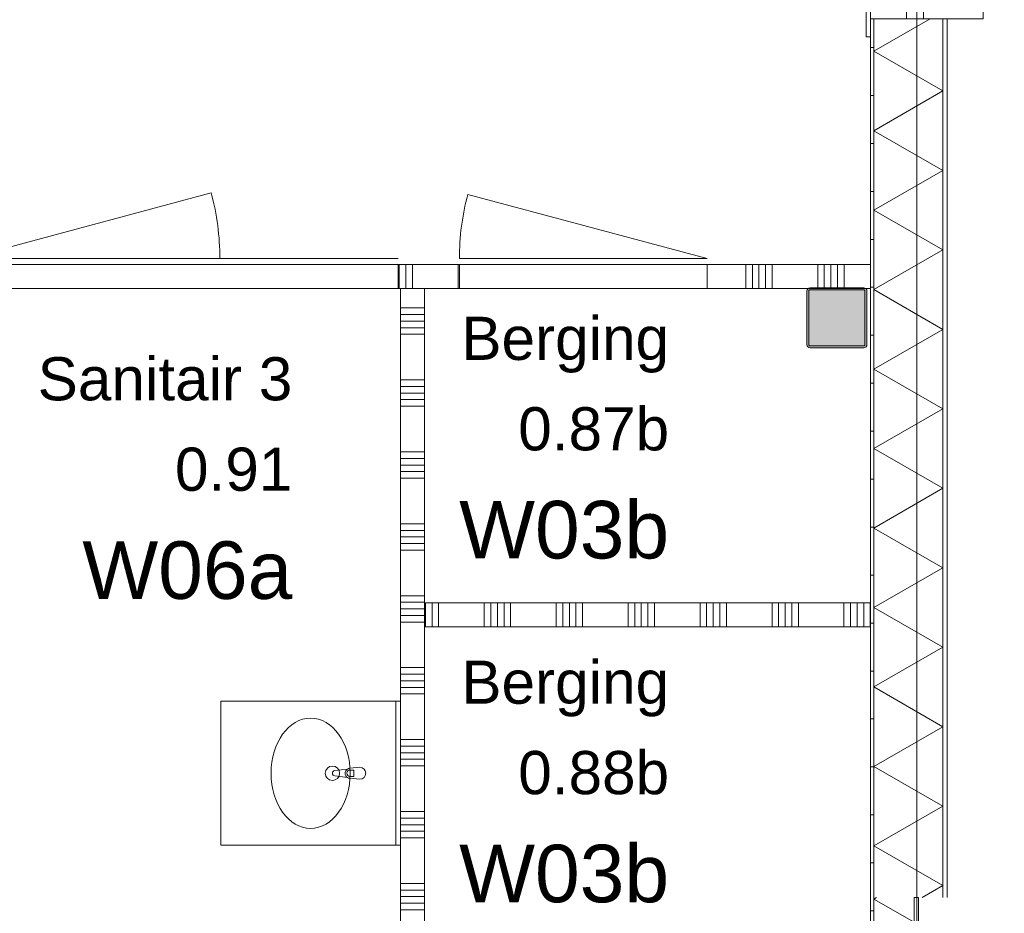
# Model space of a CAD drawing. Header units: millimetres. Extents: x -850 to 154668, y -80411 to 71019.
# Tile 183 of 236: x 58062 to 62169, y 38990 to 42716. Entities that reach past the tile are written whole.
import ezdxf
from ezdxf.enums import TextEntityAlignment as Align

# ---------------------------------------------------------------- set-up
doc = ezdxf.new("R2010")
doc.units = ezdxf.units.MM
doc.header["$MEASUREMENT"] = 0
for name, color, linetype in [('New_21 Buitenwanden', 7, 'Continuous'), ('New_21 Buitenwanden Deuren', 7, 'Continuous'), ('New_21 Buitenwanden Doorsnede-arcering', 7, 'Continuous'), ('New_21 Buitenwanden Laagscheidingslijnen', 7, 'Continuous'), ('New_21 Buitenwanden Ramen', 7, 'Continuous'), ('New_22 NC Binnenwanden', 7, 'Continuous'), ('New_22 NC Binnenwanden Deuren', 7, 'Continuous'), ('New_22 NC Binnenwanden Doorsnede-arcering', 7, 'Continuous'), ('New_23 Vloeren', 7, 'Continuous'), ('New_74 Sanitair', 7, 'Continuous'), ('New_Z Ruimtefuncties', 7, 'Continuous'), ('New_Z Ruimtefuncties Zone omranding', 7, 'Continuous'), ('New_Z Ruimtefuncties Zone tekst', 7, 'Continuous'), ('S-COLS-____-OTLN.RVT S', 7, 'Continuous'), ('S-COLS-____-OTLN.RVT S 2D arcering', 7, 'Continuous')]:
    doc.layers.add(name, color=color, linetype=linetype)
doc.styles.add('GENERATED_STYLE_1', font='arial.ttf')
doc.styles.add('GENERATED_STYLE_2', font='arial.ttf')
pattern_1 = [(180, (0, 0), (0, 200), [])]

# ---------------------------------------------------------------- blocks, each defined once
blk = doc.blocks.new('Slab_3_1', base_point=(31200.9, 49880))
at = {"layer": 'New_23 Vloeren', "color": 7, "linetype": 'Continuous', "lineweight": 0, "flags": 128}
blk.add_lwpolyline([(31200.9, 49880), (31200.9, 38994.9), (42600, 38994.9), (42600, 36555.1), (50070.2, 36555.1), (50070.2, 33195.8), (61804.1, 33195.8), (61804.1, 53915), (31400.3, 53915), (31400.3, 49880)], close=True, dxfattribs=at)
blk = doc.blocks.new('*X1460')
at = {"layer": 'New_21 Buitenwanden Doorsnede-arcering', "linetype": 'Continuous', "lineweight": 0, "true_color": 0xe9ebeb}
for points in [[(61912.1, 42719.9), (61912.1, 42596.9), (61912.2, 42596.9), (61912.2, 42719.9)], [(61912.2, 42446.9), (61912.1, 42446.9), (61912.1, 42296.9), (61912.2, 42296.9)], [(61912.2, 42146.9), (61912.1, 42146.9), (61912.1, 41996.9), (61912.2, 41996.9)], [(61912.2, 41846.9), (61912.1, 41846.9), (61912.1, 41696.9), (61912.2, 41696.9)], [(61912.2, 41546.9), (61912.1, 41546.9), (61912.1, 41396.9), (61912.2, 41396.9)], [(61912.2, 41246.9), (61912.1, 41246.9), (61912.1, 41096.9), (61912.2, 41096.9)], [(61912.2, 40946.9), (61912.1, 40946.9), (61912.1, 40796.9), (61912.2, 40796.9)], [(61912.2, 40646.9), (61912.1, 40646.9), (61912.1, 40496.9), (61912.2, 40496.9)], [(61912.2, 40346.9), (61912.1, 40346.9), (61912.1, 40196.9), (61912.2, 40196.9)], [(61912.2, 40046.9), (61912.1, 40046.9), (61912.1, 39896.9), (61912.2, 39896.9)], [(61912.2, 39746.9), (61912.1, 39746.9), (61912.1, 39596.9), (61912.2, 39596.9)], [(61912.2, 39446.9), (61912.1, 39446.9), (61912.1, 39296.9), (61912.2, 39296.9)], [(61912.1, 39146.9), (61912.1, 39055.4), (61912.2, 39055.4), (61912.2, 39146.9)]]:
    blk.add_hatch(color=254, dxfattribs=at).paths.add_polyline_path(points)
blk = doc.blocks.new('*X1464')
at = {"layer": 'New_21 Buitenwanden Doorsnede-arcering', "linetype": 'Continuous', "lineweight": 0, "true_color": 0xe9ebeb}
for points in [[(61625, 42596.9), (61625.1, 42596.9), (61625.1, 42719.9), (61625, 42719.9)], [(61625.1, 42446.9), (61625, 42446.9), (61625, 42296.9), (61625.1, 42296.9)], [(61625.1, 42146.9), (61625, 42146.9), (61625, 41996.9), (61625.1, 41996.9)], [(61625.1, 41846.9), (61625, 41846.9), (61625, 41696.9), (61625.1, 41696.9)], [(61625.1, 41546.9), (61625, 41546.9), (61625, 41396.9), (61625.1, 41396.9)], [(61625.1, 41246.9), (61625, 41246.9), (61625, 41096.9), (61625.1, 41096.9)], [(61625.1, 40946.9), (61625, 40946.9), (61625, 40796.9), (61625.1, 40796.9)], [(61625.1, 40646.9), (61625, 40646.9), (61625, 40496.9), (61625.1, 40496.9)], [(61625.1, 40346.9), (61625, 40346.9), (61625, 40196.9), (61625.1, 40196.9)], [(61625.1, 40046.9), (61625, 40046.9), (61625, 39896.9), (61625.1, 39896.9)], [(61625.1, 39746.9), (61625, 39746.9), (61625, 39596.9), (61625.1, 39596.9)], [(61625.1, 39446.9), (61625, 39446.9), (61625, 39296.9), (61625.1, 39296.9)], [(61625.1, 39146.9), (61625, 39146.9), (61625, 39055.4), (61625.1, 39055.4)]]:
    blk.add_hatch(color=254, dxfattribs=at).paths.add_polyline_path(points)
blk = doc.blocks.new('*X1466')
at = {"layer": 'New_21 Buitenwanden Doorsnede-arcering', "color": 254, "linetype": 'Continuous', "lineweight": 0, "true_color": 0xe9ebeb}
for p, q in [((61859.2, 42719.9), (61625.1, 42584.8)), ((61912.1, 42419.1), (61625.1, 42584.8)), ((61912.1, 42419.1), (61625.1, 42253.4)), ((61912.1, 42087.7), (61625.1, 42253.4)), ((61912.1, 42087.7), (61625.1, 41922)), ((61912.1, 41756.3), (61625.1, 41922)), ((61912.1, 41756.3), (61625.1, 41590.6)), ((61912.1, 41424.9), (61625.1, 41590.6)), ((61912.1, 41424.9), (61625.1, 41259.2)), ((61912.1, 41093.5), (61625.1, 41259.2)), ((61912.1, 41093.5), (61625.1, 40927.8)), ((61912.1, 40762.1), (61625.1, 40927.8)), ((61912.1, 40762.1), (61625.1, 40596.4)), ((61912.1, 40430.7), (61625.1, 40596.4)), ((61912.1, 40430.7), (61625.1, 40265)), ((61912.1, 40099.3), (61625.1, 40265)), ((61912.1, 40099.3), (61625.1, 39933.6)), ((61912.1, 39767.9), (61625.1, 39933.6)), ((61912.1, 39767.9), (61625.1, 39602.2)), ((61912.1, 39436.5), (61625.1, 39602.2)), ((61912.1, 39436.5), (61625.1, 39270.8)), ((61912.1, 39105.1), (61625.1, 39270.8)), ((61912.1, 39105.1), (61826.1, 39055.4))]:
    blk.add_line(p, q, dxfattribs=at)
blk = doc.blocks.new('R1 22_7')
at = {"layer": 'New_21 Buitenwanden Ramen', "color": 1, "linetype": 'Continuous', "lineweight": 0}
for p, q in [((-725, 150.2), (-725, 168.2)), ((-725, 168.2), (680, 168.2)), ((680, 168.2), (680, 150.2)), ((-650, 150.2), (-680, 150.2)), ((-650, 150.2), (-680, 150.2)), ((-650, 135.2), (-650, 150.2)), ((-650, 135.2), (-650, 150.2)), ((-650, 0), (-650, 135.1)), ((-650, 0), (-650, 135.1)), ((650, 135.2), (650, 150.2)), ((650, 135.2), (650, 150.2)), ((650, 150.2), (680, 150.2)), ((650, 150.2), (680, 150.2)), ((650, 0), (650, 135.1)), ((650, 0), (650, 135.1)), ((-650, 0), (-577, 0)), ((-650, -72), (-650, 0)), ((-650, -72), (-650, 0)), ((-577, 0), (-577, -72)), ((-577, 0), (577, 0)), ((577, -72), (577, 0)), ((577, 0), (650, 0)), ((650, -72), (650, 0)), ((650, -72), (650, 0)), ((-577, -72), (-650, -72)), ((-650, -152), (-650, -72)), ((577, -72), (-577, -72)), ((650, -72), (577, -72)), ((650, -152), (650, -72)), ((-650, -170), (-650, -320)), ((650, -320), (650, -170)), ((-650, -320), (650, -320))]:
    blk.add_line(p, q, dxfattribs=at)
at = {"layer": 'New_21 Buitenwanden Ramen', "color": 9, "linetype": 'Continuous', "lineweight": 0}
for p, q in [((-650, 150.2), (650, 150.2)), ((-650, 135.1), (-650, 135.2)), ((-650, 135.1), (-650, 135.2)), ((650, 135.1), (650, 135.2)), ((650, 135.1), (650, 135.2)), ((-650, -170), (-650, -152)), ((650, -170), (650, -152))]:
    blk.add_line(p, q, dxfattribs=at)
blk = doc.blocks.new('Wall_254_1', base_point=(61610, 46644.9))
at = {"layer": 'New_21 Buitenwanden Doorsnede-arcering', "linetype": 'Continuous', "lineweight": 0, "true_color": 0xe9ebeb}
h = blk.add_hatch(dxfattribs=at)
h.set_pattern_fill('930_Lijnen_vert_200_0001', color=254, style=0, pattern_type=2)
h.set_pattern_definition(pattern_1)
h.paths.add_polyline_path([(61610, 39055.4), (61625, 39055.4), (61625, 42719.9), (61610, 42719.9)])
at = {"layer": 'New_21 Buitenwanden', "color": 8, "linetype": 'Continuous', "lineweight": 0, "true_color": 0x778488}
blk.add_line((61610, 42719.9), (61610, 42689.9), dxfattribs=at)
at = {"layer": 'New_21 Buitenwanden', "color": 8, "linetype": 'Continuous', "lineweight": 0, "true_color": 0x778488, "flags": 128}
for points in [[(61610, 42719.9), (61610, 39055.4)], [(61930.2, 39055.4), (61930.2, 42719.9)]]:
    blk.add_lwpolyline(points, dxfattribs=at)
at = {"layer": 'New_21 Buitenwanden Laagscheidingslijnen', "color": 8, "linetype": 'Continuous', "lineweight": 0, "true_color": 0x778488}
for p, q in [((61625, 42719.9), (61625, 39055.4)), ((61625.1, 42719.9), (61625.1, 39055.4)), ((61912.1, 39055.4), (61912.1, 42719.9)), ((61912.2, 39055.4), (61912.2, 42719.9))]:
    blk.add_line(p, q, dxfattribs=at)
at = {"layer": 'New_21 Buitenwanden', "color": 8, "lineweight": 0, "true_color": 0x778488}
for name in ['*X1464', '*X1466', '*X1460']:
    blk.add_blockref(name, (0, 0), dxfattribs=at)
at = {"layer": 'New_21 Buitenwanden Ramen', "color": 1, "linetype": 'Continuous', "lineweight": 0, "zscale": 1000, "rotation": 90}
blk.add_blockref('R1 22_7', (61760.2, 43369.9), dxfattribs=at)
blk = doc.blocks.new('*X1599')
at = {"layer": 'New_21 Buitenwanden Doorsnede-arcering', "linetype": 'Continuous', "lineweight": 0, "true_color": 0xe9ebeb}
blk.add_hatch(color=254, dxfattribs=at).paths.add_polyline_path([(61792.2, 37346.9), (61792.1, 37346.9), (61792.1, 37205), (61792.2, 37205)])
blk = doc.blocks.new('*X1600')
at = {"layer": 'New_21 Buitenwanden Doorsnede-arcering', "linetype": 'Continuous', "lineweight": 0, "true_color": 0xe9ebeb}
for points in [[(61792.1, 39055.4), (61792.1, 38996.9), (61792.2, 38996.9), (61792.2, 39055.4)], [(61792.1, 38846.9), (61792.1, 38780), (61792.2, 38780), (61792.2, 38846.9)]]:
    blk.add_hatch(color=254, dxfattribs=at).paths.add_polyline_path(points)
blk = doc.blocks.new('*X1601')
at = {"layer": 'New_21 Buitenwanden Doorsnede-arcering', "linetype": 'Continuous', "lineweight": 0, "true_color": 0xe9ebeb}
blk.add_hatch(color=254, dxfattribs=at).paths.add_polyline_path([(61625, 37346.9), (61625, 37205), (61625.1, 37205), (61625.1, 37346.9)])
blk = doc.blocks.new('*X1602')
at = {"layer": 'New_21 Buitenwanden Doorsnede-arcering', "linetype": 'Continuous', "lineweight": 0, "true_color": 0xe9ebeb}
for points in [[(61625, 38996.9), (61625.1, 38996.9), (61625.1, 39055.4), (61625, 39055.4)], [(61625.1, 38846.9), (61625, 38846.9), (61625, 38780), (61625.1, 38780)]]:
    blk.add_hatch(color=254, dxfattribs=at).paths.add_polyline_path(points)
blk = doc.blocks.new('*X1603')
at = {"layer": 'New_21 Buitenwanden Doorsnede-arcering', "color": 254, "linetype": 'Continuous', "lineweight": 0, "true_color": 0xe9ebeb}
for p, q in [((61792.1, 37410), (61670.8, 37480)), ((61792.1, 37410), (61625.1, 37313.6)), ((61792.1, 37217.2), (61625.1, 37313.6)), ((61792.1, 37217.2), (61771.1, 37205))]:
    blk.add_line(p, q, dxfattribs=at)
blk = doc.blocks.new('*X1604')
at = {"layer": 'New_21 Buitenwanden Doorsnede-arcering', "color": 254, "linetype": 'Continuous', "lineweight": 0, "true_color": 0xe9ebeb}
for p, q in [((61636.1, 39055.4), (61625.1, 39049.1)), ((61792.1, 38952.7), (61625.1, 39049.1)), ((61792.1, 38952.7), (61625.1, 38856.3)), ((61757.2, 38780), (61625.1, 38856.3))]:
    blk.add_line(p, q, dxfattribs=at)
blk = doc.blocks.new('D1 bl 22')
at = {"layer": 'New_21 Buitenwanden Deuren', "color": 1, "linetype": 'Continuous', "lineweight": 0}
for p, q in [((650, 0), (-605.7, 336.5)), ((650, 0), (-650, 0)), ((-650, -40.1), (-650, -72)), ((-650, -40.1), (-650, -72)), ((650, -40.1), (650, -72)), ((650, -40.1), (650, -72)), ((-650, -72), (-650, -207.1)), ((-650, -72), (-650, -207.1)), ((650, -72), (650, -207.1)), ((650, -72), (650, -207.1)), ((-650, -222.2), (-675, -222.2)), ((-650, -222.2), (-675, -222.2)), ((-650, -207.1), (-650, -222.2)), ((-650, -207.1), (-650, -222.2)), ((650, -207.1), (650, -222.2)), ((650, -207.1), (650, -222.2)), ((650, -222.2), (675, -222.2)), ((650, -222.2), (675, -222.2))]:
    blk.add_line(p, q, dxfattribs=at)
at = {"layer": 'New_21 Buitenwanden Deuren', "color": 9, "linetype": 'Continuous', "lineweight": 0}
for p, q in [((-650, -22), (-650, -40)), ((-650, -22), (-650, -40)), ((-650, -40), (-650, -40.1)), ((-650, -40), (-650, -40.1)), ((650, -22), (650, -40)), ((650, -22), (650, -40)), ((650, -40), (650, -40.1)), ((650, -40), (650, -40.1))]:
    blk.add_line(p, q, dxfattribs=at)
at = {"layer": 'New_21 Buitenwanden Deuren', "color": 1, "linetype": 'Continuous', "lineweight": 0}
blk.add_arc((650, 0), 1300, 165, 180, dxfattribs=at)
blk = doc.blocks.new('Wall_268_1', base_point=(61610, 39055.4))
at = {"layer": 'New_21 Buitenwanden Doorsnede-arcering', "linetype": 'Continuous', "lineweight": 0, "true_color": 0xe9ebeb}
h = blk.add_hatch(dxfattribs=at)
h.set_pattern_fill('930_Lijnen_vert_200_0001', color=254, style=0, pattern_type=2)
h.set_pattern_definition(pattern_1)
h.paths.add_polyline_path([(61610, 39055.4), (61610, 38780), (61625, 38780), (61625, 39055.4)])
h = blk.add_hatch(dxfattribs=at)
h.set_pattern_fill('930_Lijnen_vert_200_0001', color=254, style=0, pattern_type=2)
h.set_pattern_definition(pattern_1)
h.paths.add_polyline_path([(61610, 37205), (61625, 37205), (61625, 37480), (61610, 37480)])
at = {"layer": 'New_21 Buitenwanden', "color": 8, "linetype": 'Continuous', "lineweight": 0, "true_color": 0x778488}
for p, q in [((61610, 38780), (61610, 38805)), ((61625.1, 38780), (61610, 38780)), ((61760.2, 38780), (61625.1, 38780)), ((61792.1, 38780), (61760.2, 38780)), ((61792.2, 38780), (61792.1, 38780)), ((61810.2, 38780), (61792.2, 38780)), ((61610, 37480), (61610, 37455)), ((61625.1, 37480), (61610, 37480)), ((61760.2, 37480), (61625.1, 37480)), ((61792.1, 37480), (61760.2, 37480)), ((61792.2, 37480), (61792.1, 37480)), ((61810.2, 37480), (61792.2, 37480))]:
    blk.add_line(p, q, dxfattribs=at)
at = {"layer": 'New_21 Buitenwanden', "color": 8, "linetype": 'Continuous', "lineweight": 0, "true_color": 0x778488, "flags": 128}
for points in [[(61610, 39055.4), (61610, 38780)], [(61792.2, 39055.4), (61792.1, 39055.4)], [(61810.2, 39055.4), (61792.2, 39055.4)], [(61810.2, 38780), (61810.2, 39055.4)], [(61610, 37480), (61610, 37205)], [(61810.2, 37205), (61810.2, 37480)], [(61792.2, 37205), (61792.1, 37205)], [(61810.2, 37205), (61792.2, 37205)]]:
    blk.add_lwpolyline(points, dxfattribs=at)
at = {"layer": 'New_21 Buitenwanden Laagscheidingslijnen', "color": 8, "linetype": 'Continuous', "lineweight": 0, "true_color": 0x778488}
for p, q in [((61625, 39055.4), (61625, 38780)), ((61625.1, 39055.4), (61625.1, 38780)), ((61792.1, 38780), (61792.1, 39055.4)), ((61792.2, 38780), (61792.2, 39055.4)), ((61625, 37480), (61625, 37205)), ((61625.1, 37480), (61625.1, 37205)), ((61792.1, 37205), (61792.1, 37480)), ((61792.2, 37205), (61792.2, 37480))]:
    blk.add_line(p, q, dxfattribs=at)
at = {"layer": 'New_21 Buitenwanden', "color": 8, "lineweight": 0, "true_color": 0x778488}
for name in ['*X1602', '*X1604', '*X1600', '*X1603', '*X1601', '*X1599']:
    blk.add_blockref(name, (0, 0), dxfattribs=at)
at = {"layer": 'New_21 Buitenwanden Deuren', "color": 1, "linetype": 'Continuous', "lineweight": 0, "zscale": 1000, "rotation": 270}
blk.add_blockref('D1 bl 22', (61832.2, 38130), dxfattribs=at)
blk = doc.blocks.new('Wasbak meervoudig 22_5')
at = {"layer": 'New_74 Sanitair', "color": 1, "linetype": 'Continuous', "lineweight": 0}
for p, q in [((-300.1, 0), (300.1, 0)), ((-300.1, -750), (-300.1, 0)), ((300.1, -750), (300.1, 0)), ((-300.1, -20), (300.1, -20)), ((-25, -170), (-21, -212)), ((-13.6, -209.8), (-13.6, -194.9)), ((-13.6, -194.9), (13.6, -194.9)), ((13.6, -194.9), (13.6, -209.8)), ((21, -212), (25, -170)), ((-17.7, -221.5), (-11.1, -274.4)), ((11.1, -274.4), (17.7, -221.5)), ((-300.1, -750), (300.1, -750))]:
    blk.add_line(p, q, dxfattribs=at)
blk.add_circle((0, -283.9), 30, dxfattribs=at)
for centre, radius, start, end in [((0, -170), 25, 0, 180), ((0, -210.1), 21.1, 185.1696, 212.771), ((0, -210.1), 21.1, 212.771, 327.229), ((0, -209.8), 13.6, 180, 0), ((0, -210.1), 21.1, 327.229, 354.8304), ((0, -273), 11.2, 187.1389, 352.8611)]:
    blk.add_arc(centre, radius, start, end, dxfattribs=at)
blk.add_ellipse((0, -375), major_axis=(230, 0), ratio=0.717391, dxfattribs=at)
blk = doc.blocks.new('Column 55[55]_1', base_point=(0.5, 3))
at = {"layer": 'S-COLS-____-OTLN.RVT S 2D arcering', "linetype": 'Continuous', "lineweight": 0, "true_color": 0x778488}
h = blk.add_hatch(color=8, dxfattribs=at)
h.paths.add_polyline_path([(61345.7, 41360.9), (61346.7, 41355.9), (61349.5, 41351.7), (61353.7, 41348.9), (61358.7, 41347.9), (61582.7, 41347.9), (61587.7, 41348.9), (61591.9, 41351.7), (61594.7, 41355.9), (61595.7, 41360.9), (61595.7, 41584.9), (61594.7, 41589.9), (61591.9, 41594.1), (61587.7, 41596.9), (61582.7, 41597.9), (61358.7, 41597.9), (61353.7, 41596.9), (61349.5, 41594.1), (61346.7, 41589.9), (61345.7, 41584.9)])
h.paths.add_polyline_path([(61582.7, 41355.9), (61358.7, 41355.9), (61356.8, 41356.3), (61355.2, 41357.4), (61354.1, 41359), (61353.7, 41360.9), (61353.7, 41584.9), (61354.1, 41586.8), (61355.2, 41588.4), (61356.8, 41589.5), (61358.7, 41589.9), (61582.7, 41589.9), (61584.6, 41589.5), (61586.3, 41588.4), (61587.3, 41586.8), (61587.7, 41584.9), (61587.7, 41360.9), (61587.3, 41359), (61586.3, 41357.4), (61584.6, 41356.3)], flags=0)
blk.add_hatch(color=8, dxfattribs=at).paths.add_polyline_path([(61582.7, 41589.9), (61358.7, 41589.9), (61356.8, 41589.5), (61355.2, 41588.4), (61354.1, 41586.8), (61353.7, 41584.9), (61353.7, 41360.9), (61354.1, 41359), (61355.2, 41357.4), (61356.8, 41356.3), (61358.7, 41355.9), (61582.7, 41355.9), (61584.6, 41356.3), (61586.3, 41357.4), (61587.3, 41359), (61587.7, 41360.9), (61587.7, 41584.9), (61587.3, 41586.8), (61586.3, 41588.4), (61584.6, 41589.5)])
at = {"layer": 'S-COLS-____-OTLN.RVT S', "color": 1, "linetype": 'Continuous', "lineweight": 0}
for p, q in [((61353.7, 41596.9), (61349.5, 41594.1)), ((61358.7, 41597.9), (61353.7, 41596.9)), ((61582.7, 41597.9), (61358.7, 41597.9)), ((61587.7, 41596.9), (61582.7, 41597.9)), ((61591.9, 41594.1), (61587.7, 41596.9)), ((61346.7, 41589.9), (61345.7, 41584.9)), ((61345.7, 41584.9), (61345.7, 41360.9)), ((61349.5, 41594.1), (61346.7, 41589.9)), ((61353.7, 41584.9), (61354.1, 41586.8)), ((61353.7, 41360.9), (61353.7, 41584.9)), ((61354.1, 41586.8), (61355.2, 41588.4)), ((61355.2, 41588.4), (61356.8, 41589.5)), ((61356.8, 41589.5), (61358.7, 41589.9)), ((61358.7, 41589.9), (61582.7, 41589.9)), ((61582.7, 41589.9), (61584.6, 41589.5)), ((61584.6, 41589.5), (61586.3, 41588.4)), ((61586.3, 41588.4), (61587.3, 41586.8)), ((61587.3, 41586.8), (61587.7, 41584.9)), ((61587.7, 41584.9), (61587.7, 41360.9)), ((61594.7, 41589.9), (61591.9, 41594.1)), ((61595.7, 41584.9), (61594.7, 41589.9)), ((61595.7, 41360.9), (61595.7, 41584.9)), ((61345.7, 41360.9), (61346.7, 41355.9)), ((61346.7, 41355.9), (61349.5, 41351.7)), ((61349.5, 41351.7), (61353.7, 41348.9)), ((61354.1, 41359), (61353.7, 41360.9)), ((61355.2, 41357.4), (61354.1, 41359)), ((61356.8, 41356.3), (61355.2, 41357.4)), ((61358.7, 41355.9), (61356.8, 41356.3)), ((61582.7, 41355.9), (61358.7, 41355.9)), ((61584.6, 41356.3), (61582.7, 41355.9)), ((61586.3, 41357.4), (61584.6, 41356.3)), ((61587.3, 41359), (61586.3, 41357.4)), ((61587.7, 41360.9), (61587.3, 41359)), ((61587.7, 41348.9), (61591.9, 41351.7)), ((61591.9, 41351.7), (61594.7, 41355.9)), ((61594.7, 41355.9), (61595.7, 41360.9)), ((61353.7, 41348.9), (61358.7, 41347.9)), ((61358.7, 41347.9), (61582.7, 41347.9)), ((61582.7, 41347.9), (61587.7, 41348.9))]:
    blk.add_line(p, q, dxfattribs=at)
blk = doc.blocks.new('*X3147')
at = {"layer": 'New_22 NC Binnenwanden Doorsnede-arcering', "color": 254, "linetype": 'Continuous', "lineweight": 0, "true_color": 0xe9ebeb}
for p, q in [((59691.6, 37614.1), (59750.6, 37614.1)), ((59719, 37586.7), (59750.6, 37586.7)), ((59746.4, 37559.2), (59750.6, 37559.2))]:
    blk.add_line(p, q, dxfattribs=at)
blk = doc.blocks.new('*X3148')
at = {"layer": 'New_22 NC Binnenwanden Doorsnede-arcering', "color": 254, "linetype": 'Continuous', "lineweight": 0, "true_color": 0xe9ebeb}
for p, q in [((59650.3, 41514.1), (59750.3, 41514.1)), ((59650.3, 41486.7), (59750.3, 41486.7)), ((59650.3, 41459.2), (59750.3, 41459.2)), ((59650.3, 41431.8), (59750.3, 41431.8)), ((59650.3, 41404.4), (59750.3, 41404.4)), ((59650.3, 41214.1), (59750.3, 41214.1)), ((59650.3, 41186.7), (59750.3, 41186.7)), ((59650.3, 41159.2), (59750.3, 41159.2)), ((59650.3, 41131.8), (59750.3, 41131.8)), ((59650.3, 41104.4), (59750.3, 41104.4)), ((59650.4, 40914.1), (59750.4, 40914.1)), ((59650.4, 40886.7), (59750.4, 40886.7)), ((59650.4, 40859.2), (59750.4, 40859.2)), ((59650.4, 40831.8), (59750.4, 40831.8)), ((59650.4, 40804.4), (59750.4, 40804.4)), ((59650.4, 40614.1), (59750.4, 40614.1)), ((59650.4, 40586.7), (59750.4, 40586.7)), ((59650.4, 40559.2), (59750.4, 40559.2)), ((59650.4, 40531.8), (59750.4, 40531.8)), ((59650.4, 40504.4), (59750.4, 40504.4)), ((59650.4, 40314.1), (59750.4, 40314.1)), ((59650.4, 40286.7), (59750.4, 40286.7)), ((59650.4, 40259.2), (59750.4, 40259.2)), ((59650.4, 40231.8), (59750.4, 40231.8)), ((59650.4, 40204.4), (59750.4, 40204.4)), ((59650.4, 40014.1), (59750.4, 40014.1)), ((59650.4, 39986.7), (59750.4, 39986.7)), ((59650.4, 39959.2), (59750.4, 39959.2)), ((59650.4, 39931.8), (59750.4, 39931.8)), ((59650.4, 39904.4), (59750.4, 39904.4)), ((59650.4, 39714.1), (59750.4, 39714.1)), ((59650.4, 39686.7), (59750.4, 39686.7)), ((59650.4, 39659.2), (59750.4, 39659.2)), ((59650.5, 39631.8), (59750.5, 39631.8)), ((59650.5, 39604.4), (59750.5, 39604.4)), ((59650.5, 39414.1), (59750.5, 39414.1)), ((59650.5, 39386.7), (59750.5, 39386.7)), ((59650.5, 39359.2), (59750.5, 39359.2)), ((59650.5, 39331.8), (59750.5, 39331.8)), ((59650.5, 39304.4), (59750.5, 39304.4)), ((59650.5, 39114.1), (59750.5, 39114.1)), ((59650.5, 39086.7), (59750.5, 39086.7)), ((59650.5, 39059.2), (59750.5, 39059.2)), ((59650.5, 39031.8), (59750.5, 39031.8)), ((59650.5, 39004.4), (59750.5, 39004.4)), ((59650.5, 38814.1), (59750.5, 38814.1)), ((59650.5, 38786.7), (59750.5, 38786.7)), ((59650.5, 38759.2), (59750.5, 38759.2)), ((59650.5, 38731.8), (59750.5, 38731.8)), ((59650.5, 38704.4), (59750.5, 38704.4)), ((59650.5, 38514.1), (59750.5, 38514.1)), ((59650.5, 38486.7), (59750.5, 38486.7)), ((59650.5, 38459.2), (59750.5, 38459.2)), ((59650.5, 38431.8), (59750.5, 38431.8)), ((59650.5, 38404.4), (59750.5, 38404.4)), ((59650.6, 38214.1), (59750.6, 38214.1)), ((59650.6, 38186.7), (59750.6, 38186.7)), ((59650.6, 38159.2), (59750.6, 38159.2)), ((59650.6, 38131.8), (59750.6, 38131.8)), ((59650.6, 38104.4), (59750.6, 38104.4)), ((59650.6, 37914.1), (59750.6, 37914.1)), ((59650.6, 37886.7), (59750.6, 37886.7)), ((59650.6, 37859.2), (59750.6, 37859.2)), ((59650.6, 37831.8), (59750.6, 37831.8)), ((59650.6, 37804.4), (59750.6, 37804.4))]:
    blk.add_line(p, q, dxfattribs=at)
blk = doc.blocks.new('*X3149')
at = {"layer": 'New_22 NC Binnenwanden Doorsnede-arcering', "color": 254, "linetype": 'Continuous', "lineweight": 0, "true_color": 0xe9ebeb}
for p, q in [((59650.6, 37614.1), (59691.6, 37614.1)), ((59650.6, 37586.7), (59719, 37586.7)), ((59650.6, 37559.2), (59746.4, 37559.2))]:
    blk.add_line(p, q, dxfattribs=at)
blk = doc.blocks.new('Wall_668_1', base_point=(59750.3, 41595.7))
at = {"layer": 'New_22 NC Binnenwanden', "color": 8, "linetype": 'Continuous', "lineweight": 0, "true_color": 0x778488, "flags": 128}
for points in [[(59650.3, 41595.7), (59650.6, 37655.1)], [(59750.3, 41595.7), (59650.3, 41595.7)], [(59750.5, 38875.1), (59750.3, 41595.7)], [(59750.6, 37555.1), (59750.5, 38775.1)], [(59750.6, 37555.1), (59650.6, 37555.1)]]:
    blk.add_lwpolyline(points, dxfattribs=at)
at = {"layer": 'New_22 NC Binnenwanden', "color": 8, "lineweight": 0, "true_color": 0x778488}
for name in ['*X3148', '*X3149', '*X3147']:
    blk.add_blockref(name, (0, 0), dxfattribs=at)
blk = doc.blocks.new('*X3155')
at = {"layer": 'New_22 NC Binnenwanden Doorsnede-arcering', "color": 254, "linetype": 'Continuous', "lineweight": 0, "true_color": 0xe9ebeb}
for p, q in [((59754.9, 40285), (59754.9, 40185)), ((59782.3, 40285), (59782.3, 40185)), ((59809.7, 40285), (59809.7, 40185)), ((60000, 40285), (60000, 40185)), ((60027.4, 40285), (60027.4, 40185)), ((60054.9, 40285), (60054.9, 40185)), ((60082.3, 40285), (60082.3, 40185)), ((60109.7, 40285), (60109.7, 40185)), ((60300, 40285), (60300, 40185)), ((60327.4, 40285), (60327.4, 40185)), ((60354.9, 40285), (60354.9, 40185)), ((60382.3, 40285), (60382.3, 40185)), ((60409.7, 40285), (60409.7, 40185)), ((60600, 40285), (60600, 40185)), ((60627.4, 40285), (60627.4, 40185)), ((60654.9, 40285), (60654.9, 40185)), ((60682.3, 40285), (60682.3, 40185)), ((60709.7, 40285), (60709.7, 40185)), ((60900, 40285), (60900, 40185)), ((60927.4, 40285), (60927.4, 40185)), ((60954.9, 40285), (60954.9, 40185)), ((60982.3, 40285), (60982.3, 40185)), ((61009.7, 40285), (61009.7, 40185)), ((61200, 40285), (61200, 40185)), ((61227.4, 40285), (61227.4, 40185)), ((61254.9, 40285), (61254.9, 40185)), ((61282.3, 40285), (61282.3, 40185)), ((61309.7, 40285), (61309.7, 40185)), ((61500, 40285), (61500, 40185)), ((61527.4, 40285), (61527.4, 40185)), ((61554.9, 40285), (61554.9, 40185)), ((61582.3, 40285), (61582.3, 40185)), ((61609.7, 40285), (61609.7, 40185))]:
    blk.add_line(p, q, dxfattribs=at)
blk = doc.blocks.new('Wall_670_1', base_point=(59750.1, 40235))
at = {"layer": 'New_22 NC Binnenwanden', "color": 8, "linetype": 'Continuous', "lineweight": 0, "true_color": 0x778488, "flags": 128}
for points in [[(61610, 40285), (59750.1, 40285)], [(59750.1, 40185), (59750.1, 40285)], [(61610, 40185), (61610, 40285)], [(59750.1, 40185), (61610, 40185)]]:
    blk.add_lwpolyline(points, dxfattribs=at)
at = {"layer": 'New_22 NC Binnenwanden', "color": 8, "lineweight": 0, "true_color": 0x778488}
blk.add_blockref('*X3155', (0, 0), dxfattribs=at)
blk = doc.blocks.new('*X3186')
at = {"layer": 'New_22 NC Binnenwanden Doorsnede-arcering', "color": 254, "linetype": 'Continuous', "lineweight": 0, "true_color": 0xe9ebeb}
for p, q in [((59645.3, 41595), (59645.3, 41695)), ((59672.8, 41595), (59672.8, 41695)), ((59700.2, 41595), (59700.2, 41695)), ((59890.5, 41595), (59890.5, 41695))]:
    blk.add_line(p, q, dxfattribs=at)
blk = doc.blocks.new('*X3187')
at = {"layer": 'New_22 NC Binnenwanden Doorsnede-arcering', "color": 254, "linetype": 'Continuous', "lineweight": 0, "true_color": 0xe9ebeb}
for p, q in [((61090.5, 41595), (61090.5, 41695)), ((61117.9, 41595), (61117.9, 41695)), ((61145.3, 41595), (61145.3, 41695)), ((61172.8, 41595), (61172.8, 41695)), ((61200.2, 41595), (61200.2, 41695)), ((61390.5, 41595), (61390.5, 41695)), ((61417.9, 41595), (61417.9, 41695)), ((61445.3, 41595), (61445.3, 41695)), ((61472.8, 41595), (61472.8, 41695)), ((61500.2, 41595), (61500.2, 41695))]:
    blk.add_line(p, q, dxfattribs=at)
blk = doc.blocks.new('D1 22')
at = {"layer": 'New_22 NC Binnenwanden Deuren', "color": 1, "linetype": 'Continuous', "lineweight": 0}
for q in [(-481.8, 267.6), (-517, 0)]:
    blk.add_line((517, 0), q, dxfattribs=at)
at = {"layer": 'New_22 NC Binnenwanden Deuren', "color": 7, "linetype": 'Continuous', "lineweight": 0}
for p, q in [((-517, -25), (-517, -125)), ((-517, -25), (-517, -125)), ((517, -25), (517, -125)), ((517, -25), (517, -125))]:
    blk.add_line(p, q, dxfattribs=at)
at = {"layer": 'New_22 NC Binnenwanden Deuren', "color": 1, "linetype": 'Continuous', "lineweight": 0}
blk.add_arc((517, 0), 1034, 165, 180, dxfattribs=at)
blk = doc.blocks.new('D1 zl1-b 22_7')
at = {"layer": 'New_22 NC Binnenwanden Deuren', "color": 1, "linetype": 'Continuous', "lineweight": 0}
for p, q in [((900, 0), (-121, 273.6)), ((-900, 0), (-157, 0)), ((900, 0), (-157, 0))]:
    blk.add_line(p, q, dxfattribs=at)
at = {"layer": 'New_22 NC Binnenwanden Deuren', "color": 7, "linetype": 'Continuous', "lineweight": 0}
for p, q in [((-900, -25), (-900, -125)), ((-900, -25), (-900, -125)), ((900, -25), (900, -125)), ((900, -25), (900, -125))]:
    blk.add_line(p, q, dxfattribs=at)
at = {"layer": 'New_22 NC Binnenwanden Deuren', "color": 1, "linetype": 'Continuous', "lineweight": 0}
blk.add_arc((900, 0), 1057, 165, 180, dxfattribs=at)
blk = doc.blocks.new('Wall_681_1', base_point=(56350.4, 41595.1))
at = {"layer": 'New_22 NC Binnenwanden', "color": 8, "linetype": 'Continuous', "lineweight": 0, "true_color": 0x778488}
for p, q in [((59640.3, 41695), (59640.3, 41595)), ((59896.1, 41695), (59896.1, 41595)), ((60930.1, 41695), (60930.1, 41595))]:
    blk.add_line(p, q, dxfattribs=at)
at = {"layer": 'New_22 NC Binnenwanden', "color": 8, "linetype": 'Continuous', "lineweight": 0, "true_color": 0x778488, "flags": 128}
for points in [[(59896.1, 41695), (59640.3, 41695)], [(61610, 41695), (60930.1, 41695)], [(61610, 41695), (61610, 41595)], [(59640.3, 41595), (59650.3, 41595)], [(59750.3, 41595), (59896.1, 41595)], [(60930.1, 41595), (61610, 41595)]]:
    blk.add_lwpolyline(points, dxfattribs=at)
at = {"layer": 'New_22 NC Binnenwanden', "color": 8, "lineweight": 0, "true_color": 0x778488}
for name in ['*X3186', '*X3187']:
    blk.add_blockref(name, (0, 0), dxfattribs=at)
at = {"layer": 'New_22 NC Binnenwanden Deuren', "color": 1, "linetype": 'Continuous', "lineweight": 0, "xscale": -0.9999999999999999, "zscale": 1000, "rotation": 359.9997269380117}
blk.add_blockref('D1 zl1-b 22_7', (58740.3, 41720.1), dxfattribs=at)
at = {"layer": 'New_22 NC Binnenwanden Deuren', "color": 1, "linetype": 'Continuous', "lineweight": 0, "zscale": 1000, "rotation": 359.9997269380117}
blk.add_blockref('D1 22', (60413.1, 41720), dxfattribs=at)
blk = doc.blocks.new('Berging_0.88b_84_1', base_point=(60331.9, 39519.1))
at = {"layer": 'New_Z Ruimtefuncties Zone tekst', "color": 2, "lineweight": 0}
for tag, height, style, p in [('DUMMY_938', 180, 'GENERATED_STYLE_1', (60770.8, 40084.8)), ('ROOM_NAME', 180, 'GENERATED_STYLE_1', (60770.8, 40043.7)), ('DUMMY_939', 180, 'GENERATED_STYLE_1', (60770.8, 39707.7)), ('ROOM_NUMBER', 180, 'GENERATED_STYLE_1', (60770.8, 39666.5)), ('stWallCovering', 240, 'GENERATED_STYLE_2', (60770.8, 39275.7))]:
    blk.add_attdef(tag, text='', height=height, dxfattribs=dict(at, style=style)).set_placement(p, align=Align.TOP_RIGHT)
at = {"layer": 'New_Z Ruimtefuncties Zone tekst', "color": 2, "lineweight": 0, "style": 'GENERATED_STYLE_2'}
blk.add_attdef('DUMMY_940', text='', height=240, dxfattribs=at).set_placement((59893, 39330.5), align=Align.TOP_LEFT)
blk = doc.blocks.new('Sanitair 3_0.91_93_1', base_point=(58679.5, 40784.3))
at = {"layer": 'New_Z Ruimtefuncties Zone tekst', "color": 2, "lineweight": 0}
for tag, height, style, p in [('DUMMY_938', 180, 'GENERATED_STYLE_1', (59199.5, 41350)), ('ROOM_NAME', 180, 'GENERATED_STYLE_1', (59199.5, 41308.8)), ('DUMMY_939', 180, 'GENERATED_STYLE_1', (59199.5, 40972.8)), ('ROOM_NUMBER', 180, 'GENERATED_STYLE_1', (59199.5, 40931.7)), ('stWallCovering', 240, 'GENERATED_STYLE_2', (59199.5, 40540.8))]:
    blk.add_attdef(tag, text='', height=height, dxfattribs=dict(at, style=style)).set_placement(p, align=Align.TOP_RIGHT)
at = {"layer": 'New_Z Ruimtefuncties Zone tekst', "color": 2, "lineweight": 0, "style": 'GENERATED_STYLE_2'}
blk.add_attdef('DUMMY_940', text='', height=240, dxfattribs=at).set_placement((58159.4, 40595.7), align=Align.TOP_LEFT)
blk = doc.blocks.new('Berging_0.87b_94_1', base_point=(60331.9, 40952.8))
at = {"layer": 'New_Z Ruimtefuncties Zone tekst', "color": 2, "lineweight": 0}
for tag, height, style, p in [('DUMMY_938', 180, 'GENERATED_STYLE_1', (60770.8, 41518.5)), ('ROOM_NAME', 180, 'GENERATED_STYLE_1', (60770.8, 41477.4)), ('DUMMY_939', 180, 'GENERATED_STYLE_1', (60770.8, 41141.4)), ('ROOM_NUMBER', 180, 'GENERATED_STYLE_1', (60770.8, 41100.2)), ('stWallCovering', 240, 'GENERATED_STYLE_2', (60770.8, 40709.4))]:
    blk.add_attdef(tag, text='', height=height, dxfattribs=dict(at, style=style)).set_placement(p, align=Align.TOP_RIGHT)
at = {"layer": 'New_Z Ruimtefuncties Zone tekst', "color": 2, "lineweight": 0, "style": 'GENERATED_STYLE_2'}
blk.add_attdef('DUMMY_940', text='', height=240, dxfattribs=at).set_placement((59893, 40764.2), align=Align.TOP_LEFT)

msp = doc.modelspace()

# ---------------------------------------------------------------- linework, layer by layer
at = {"layer": 'New_Z Ruimtefuncties Zone omranding', "color": 203, "linetype": 'Continuous', "lineweight": 0, "true_color": 0xb07cd8, "flags": 128}
msp.add_lwpolyline([(61610.4, 49305.7), (56200.6, 49305.7), (56200.6, 44805), (55636.7, 44805), (55636.7, 41695.1), (61610.1, 41695.1)], close=True, dxfattribs=at)
at = {"layer": 'New_Z Ruimtefuncties Zone omranding', "color": 41, "linetype": 'Continuous', "lineweight": 0, "true_color": 0xffd5aa, "flags": 128}
msp.add_lwpolyline([(56701.7, 37656.5), (59650.5, 37656.5), (59650.6, 40248.6), (59650.3, 41594.9), (56701.7, 41595)], close=True, dxfattribs=at)
at = {"layer": 'New_Z Ruimtefuncties Zone omranding', "color": 93, "linetype": 'Continuous', "lineweight": 0, "true_color": 0x55d03c, "flags": 128}
for points in [[(59750.3, 41595), (59750.3, 40285), (61610, 40285), (61610, 41595)], [(61610, 40185), (59750.3, 40185), (59750.3, 38875.1), (61610, 38875.1)]]:
    msp.add_lwpolyline(points, close=True, dxfattribs=at)

# ---------------------------------------------------------------- block references
at = {"layer": 'New_21 Buitenwanden', "color": 8, "lineweight": 0, "true_color": 0x778488}
for name, p in [('Wall_254_1', (61610, 46644.9)), ('Wall_268_1', (61610, 39055.4))]:
    msp.add_blockref(name, p, dxfattribs=at)
at = {"layer": 'New_22 NC Binnenwanden', "color": 8, "lineweight": 0, "true_color": 0x778488}
for name, p in [('Wall_681_1', (56350.4, 41595.1)), ('Wall_668_1', (59750.3, 41595.7)), ('Wall_670_1', (59750.1, 40235))]:
    msp.add_blockref(name, p, dxfattribs=at)
at = {"layer": 'New_23 Vloeren', "color": 7, "linetype": 'Continuous', "lineweight": 0}
msp.add_blockref('Slab_3_1', (31200.9, 49880), dxfattribs=at)
at = {"layer": 'New_74 Sanitair', "color": 1, "linetype": 'Continuous', "lineweight": 0, "xscale": -1, "zscale": 1000, "rotation": 270}
msp.add_blockref('Wasbak meervoudig 22_5', (59650.7, 39573.7), dxfattribs=at)
at = {"layer": 'New_Z Ruimtefuncties', "color": 2, "linetype": 'Continuous', "lineweight": 0}
for name, p, values in [('Berging_0.87b_94_1', (60331.9, 40952.8), {'ROOM_NAME': 'Berging', 'ROOM_NUMBER': '0.87b', 'stWallCovering': 'W03b'}), ('Sanitair 3_0.91_93_1', (58679.5, 40784.3), {'ROOM_NAME': 'Sanitair 3', 'ROOM_NUMBER': '0.91', 'stWallCovering': 'W06a'}), ('Berging_0.88b_84_1', (60331.9, 39519.1), {'ROOM_NAME': 'Berging', 'ROOM_NUMBER': '0.88b', 'stWallCovering': 'W03b'})]:
    msp.add_blockref(name, p, dxfattribs=at).add_auto_attribs(values)
at = {"layer": 'S-COLS-____-OTLN.RVT S', "color": 1, "linetype": 'Continuous', "lineweight": 0}
msp.add_blockref('Column 55[55]_1', (0.5, 3), dxfattribs=at)

doc.saveas('drawing.dxf')
